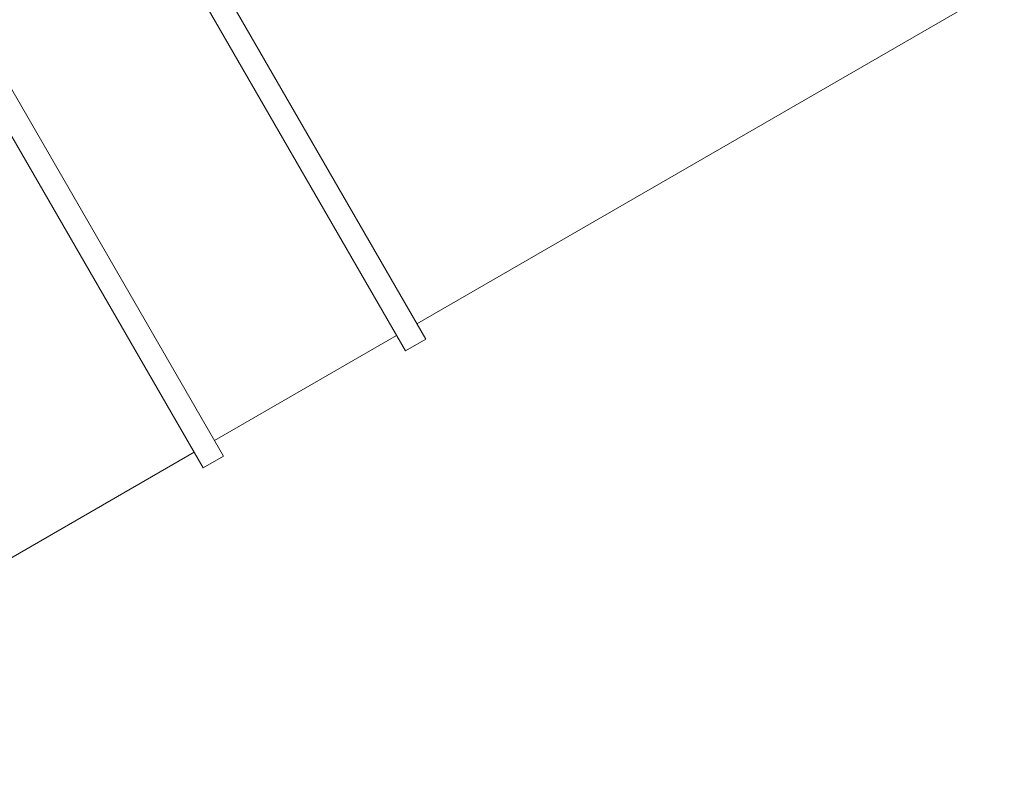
# Model space of a CAD drawing. Header units: centimetres. Extents: x 6036 to 22185, y 5782 to 11383.
# Tile 201 of 256: x 19660 to 19786, y 7168 to 7267. Entities that reach past the tile are written whole.
import ezdxf

# ---------------------------------------------------------------- set-up
doc = ezdxf.new("R2010")
doc.units = ezdxf.units.CM
doc.layers.add('S-BEAM', color=12, linetype='Continuous', lineweight=9)

# ---------------------------------------------------------------- blocks, each defined once
blk = doc.blocks.new('GEMO_PanelElewacyjny_OknaGoradDol_Nowe - GEMO_PanelElewacyjny_Standard_240_-V295-7-02 ZestMeble')
at = {"layer": 'S-BEAM'}
for p, q in [((-16.5, -532.15), (-16.5, -449.88)), ((-13.5, -449.88), (-13.5, -532.15)), ((13.5, -532.15), (13.5, -449.88)), ((16.5, -449.88), (16.5, -532.15)), ((-103.5, -529.84), (-16.5, -529.84)), ((-13.5, -529.84), (13.5, -529.84)), ((16.5, -529.84), (103.5, -529.84)), ((-16.5, -532.15), (-13.5, -532.15)), ((13.5, -532.15), (16.5, -532.15))]:
    blk.add_line(p, q, dxfattribs=at)

msp = doc.modelspace()

# ---------------------------------------------------------------- block references
at = {"layer": 'S-BEAM', "rotation": 29.99999999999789}
msp.add_blockref('GEMO_PanelElewacyjny_OknaGoradDol_Nowe - GEMO_PanelElewacyjny_Standard_240_-V295-7-02 ZestMeble', (19431.7, 7678.61), dxfattribs=at)

doc.saveas('drawing.dxf')
